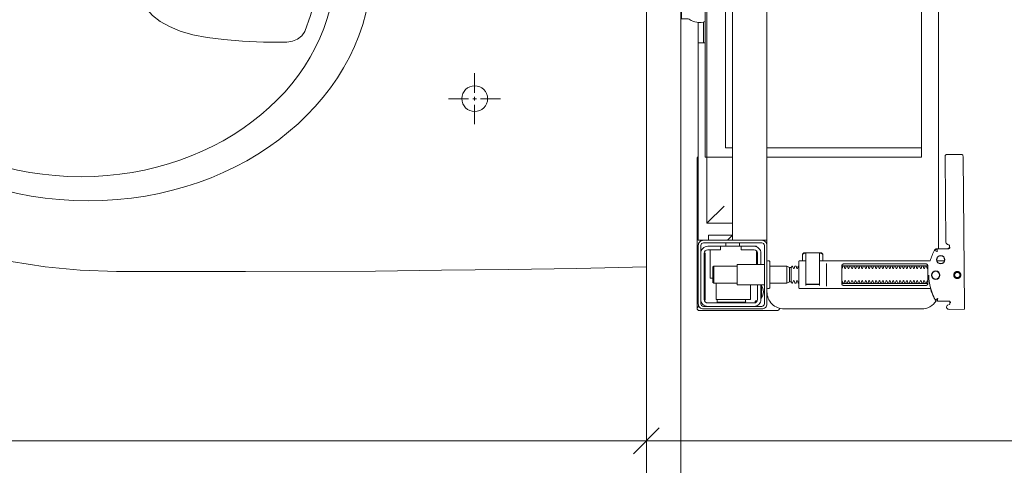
# Model space of a CAD drawing. Header units: millimetres. Extents: x -1893473 to 942156, y -568027 to 942944.
# Tile 166 of 256: x 155502 to 156075, y -498480 to -498221. Entities that reach past the tile are written whole.
import ezdxf
from ezdxf.enums import TextEntityAlignment as Align

# ---------------------------------------------------------------- set-up
doc = ezdxf.new("R2010")
doc.units = ezdxf.units.MM
doc.header["$LTSCALE"] = 0.2
doc.layers.get('0').update_dxf_attribs({"lineweight": 0})
for name, color, linetype, lineweight in [('!! 0_Opis_pom', 9, 'Continuous', 13), ('!! 1_OPIS POM NOWE', 140, 'Continuous', 5), ('!! 2 ZABUDOWA GK-MDF', 54, 'Continuous', 13), ('!! 2_wypos-sanitarne', 240, 'Continuous', 9), ('!! wymiary osi', 250, 'Continuous', 9), ('P-Opis nadproża', 150, 'Continuous', 9)]:
    doc.layers.add(name, color=color, linetype=linetype, lineweight=lineweight)
doc.layers.add('!!_@ wypos sanit nd', color=7, linetype='Continuous', lineweight=0, plot=False)
doc.layers.add('Powierzchnia', color=140, linetype='Continuous', lineweight=5, plot=False)
doc.styles.add('ARIAL', font='tahoma.ttf')
doc.styles.add('TXT', font='simplex.shx')
doc.dimstyles.new('DIM50', dxfattribs={"dimscale": 5, "dimtxt": 2.5, "dimasz": 1.5, "dimexe": 0, "dimexo": 0, "dimgap": 0.5, "dimtad": 1, "dimdec": 4, "dimrnd": 0.5, "dimdsep": 46, "dimtxsty": 'TXT', "dimblk1": 'TICK1', "dimblk2": 'TICK1', "dimsah": 1, "dimcen": 0, "dimse1": 1, "dimse2": 1, "dimclrd": 1, "dimclre": 7, "dimclrt": 9, "dimadec": 0, "dimazin": 0, "dimtfac": 1, "dimtdec": 4, "dimtmove": 2, "dimatfit": 3, "dimldrblk": 'TICK1', "dimfxl": 1, "dimtolj": 1, "dimarcsym": 0})

# ---------------------------------------------------------------- blocks, each defined once
blk = doc.blocks.new('A$C6ce7c513')
at = {"lineweight": 0}
for points in [[(0, 0), (0, -0.00246)], [(-0.17548, -0.00049), (-0.17646, -0.04094), (-0.1772, -0.08064), (-0.1777, -0.11986), (-0.17794, -0.15833), (-0.17819, -0.23404), (-0.17819, -0.30902), (-0.17745, -0.33023), (-0.17548, -0.3507), (-0.17252, -0.37043), (-0.16807, -0.38942), (-0.1624, -0.40767), (-0.15525, -0.42494), (-0.14687, -0.44121), (-0.137, -0.45675), (-0.12541, -0.47105), (-0.11234, -0.48437), (-0.10519, -0.49078), (-0.09779, -0.4967), (-0.08965, -0.50238), (-0.08126, -0.50755), (-0.07239, -0.51249), (-0.06326, -0.51693), (-0.05364, -0.52087), (-0.04353, -0.52408), (-0.03317, -0.52679), (-0.02257, -0.52877), (-0.01147, -0.53), (-0.00012, -0.53049), (0.01147, -0.53), (0.02257, -0.52877), (0.03317, -0.52679), (0.04353, -0.52408), (0.05364, -0.52087), (0.06326, -0.51693), (0.07239, -0.51249), (0.08126, -0.50755), (0.08965, -0.50238), (0.09779, -0.4967), (0.10519, -0.49078), (0.11234, -0.48437), (0.12541, -0.47105), (0.137, -0.45675), (0.14687, -0.44121), (0.15525, -0.42494), (0.1624, -0.40767), (0.16807, -0.38942), (0.17227, -0.37043), (0.17548, -0.3507), (0.17745, -0.33023), (0.17819, -0.30902), (0.17819, -0.23404), (0.17794, -0.15833), (0.17745, -0.11986), (0.17695, -0.08064), (0.17646, -0.04094), (0.17548, -0.00049)], [(-0.17548, -0.00049), (0.17547, -0.00049)], [(0, -0.00469), (0, -0.0185)], [(0, -0.02072), (0, -0.02318)], [(0, -0.0254), (0, -0.03921)], [(0, -0.04143), (0, -0.0439)], [(0, -0.04612), (0, -0.05993)], [(0, -0.0624), (0, -0.06461)], [(0, -0.06683), (0, -0.08064)], [(-0.07757, -0.08557), (-0.07757, -0.09717)], [(0, -0.08311), (0, -0.08533)], [(0.07756, -0.08557), (0.07756, -0.09717)], [(0, -0.08755), (0, -0.10136)], [(-0.08102, -0.10062), (-0.09261, -0.10062)], [(-0.07633, -0.10062), (-0.07855, -0.10062)], [(-0.07757, -0.09939), (-0.07757, -0.1016)], [(-0.06252, -0.10062), (-0.07411, -0.10062)], [(0.06252, -0.10062), (0.07411, -0.10062)], [(0.07633, -0.10062), (0.07855, -0.10062)], [(0.07756, -0.09939), (0.07756, -0.1016)], [(0.08101, -0.10062), (0.09236, -0.10062)], [(-0.07757, -0.10408), (-0.07757, -0.11567)], [(0, -0.10383), (0, -0.10605)], [(0, -0.10827), (0, -0.12208)], [(0.07756, -0.10408), (0.07756, -0.11567)], [(0, -0.12455), (0, -0.12677)], [(0, -0.12898), (0, -0.14304)], [(0, -0.14526), (0, -0.14748)], [(0, -0.14995), (0, -0.16376)], [(0, -0.16598), (0, -0.1682)], [(0, -0.17066), (0, -0.18447)], [(0, -0.18669), (0, -0.18892)], [(0, -0.19138), (0, -0.20519)], [(0, -0.20741), (0, -0.20988)], [(0, -0.2121), (0, -0.22591)], [(0, -0.22813), (0, -0.2306)], [(0, -0.23281), (0, -0.24663)], [(0, -0.24884), (0, -0.25131)], [(0, -0.25353), (0, -0.26734)], [(0, -0.26956), (0, -0.27203)], [(0, -0.27425), (0, -0.28806)], [(0, -0.29052), (0, -0.29274)], [(0, -0.29497), (0, -0.30878)], [(0, -0.31124), (0, -0.31346)], [(0, -0.31568), (0, -0.32949)], [(0, -0.33196), (0, -0.33418)], [(0, -0.3364), (0, -0.35046)], [(0, -0.35267), (0, -0.35489)], [(0, -0.35736), (0, -0.37117)], [(0, -0.37339), (0, -0.37561)], [(0, -0.37808), (0, -0.39189)], [(0, -0.39411), (0, -0.39633)], [(0, -0.39879), (0, -0.41261)], [(0, -0.41483), (0, -0.41704)], [(0, -0.41951), (0, -0.43332)], [(0, -0.43554), (0, -0.43801)], [(0, -0.44023), (0, -0.45404)], [(0, -0.45626), (0, -0.45872)], [(0, -0.46094), (0, -0.47475)], [(0, -0.47697), (0, -0.47944)], [(0, -0.48166), (0, -0.49547)], [(0, -0.49794), (0, -0.50016)], [(0, -0.50238), (0, -0.51619)], [(0, -0.51866), (0, -0.52088)], [(0, -0.52309), (0, -0.5369)], [(0, -0.53937), (0, -0.54159)], [(0, -0.54381), (0, -0.55811)]]:
    blk.add_lwpolyline(points, dxfattribs=at)
blk.add_lwpolyline([(-0.04452, -0.20988), (-0.04427, -0.20667), (-0.04279, -0.20371), (-0.04082, -0.20124), (-0.03835, -0.19952), (-0.02898, -0.19607), (-0.01936, -0.19335), (-0.00974, -0.19187), (-0.00013, -0.19138), (0.00974, -0.19187), (0.01936, -0.19335), (0.02898, -0.19607), (0.03835, -0.19952), (0.04082, -0.20124), (0.04279, -0.20371), (0.04402, -0.20667), (0.04451, -0.20988), (0.04451, -0.22344), (0.04402, -0.23577), (0.04304, -0.24663), (0.0418, -0.25624), (0.04032, -0.26463), (0.0381, -0.27203), (0.03539, -0.27819), (0.03243, -0.28362), (0.02898, -0.28806), (0.02528, -0.29151), (0.02133, -0.29447), (0.01714, -0.29694), (0.01294, -0.29866), (0.00875, -0.2999), (-0.00013, -0.30088), (-0.00876, -0.2999), (-0.01295, -0.29866), (-0.01739, -0.29694), (-0.02133, -0.29447), (-0.02528, -0.29151), (-0.02898, -0.28806), (-0.03243, -0.28362), (-0.03539, -0.27819), (-0.0381, -0.27203), (-0.04033, -0.26463), (-0.04205, -0.25624), (-0.04329, -0.24663), (-0.04402, -0.23577), (-0.04452, -0.22344)], close=True, dxfattribs=at)
for centre in [(-0.07744, -0.1005), (0.07744, -0.1005)]:
    blk.add_circle(centre, 0.00752, dxfattribs=at)
for centre, major_axis, ratio in [((0, -0.32554), (0, -0.16499), 0.830338), ((0, -0.32974), (0, -0.14798), 0.83084)]:
    blk.add_ellipse(centre, major_axis=major_axis, ratio=ratio, start_param=0, end_param=6.283185, dxfattribs=at)
blk = doc.blocks.new('A$Cff2eaf8b')
for points in [[(0.16424, 0.07378), (0.16327, 0.07377), (0.16304, 0.07374), (0.16282, 0.07366), (0.16262, 0.07353), (0.16265, 0.07357), (0.16258, 0.07337), (0.16257, 0.07317, -0.157432), (0.16238, 0.07258), (0.1621, 0.07218, -0.241147), (0.16129, 0.07175), (0.1115, 0.07128), (0.11133, 0.07127), (0.11119, 0.07127), (0.11107, 0.07127), (0.11094, 0.07128), (0.11078, 0.0713), (0.11062, 0.07135), (0.11047, 0.07143), (0.11033, 0.07153), (0.11022, 0.07165), (0.11012, 0.07179), (0.11005, 0.07194), (0.11001, 0.0721), (0.10999, 0.07227), (0.10995, 0.08127), (0.11022, 0.08166)], [(0.19647, 0.0744), (0.19626, 0.07438), (0.19604, 0.0743), (0.19585, 0.07417), (0.19566, 0.07396, 0.132231), (0.19551, 0.07346), (0.19546, 0.06691)], [(0.19768, 0.0731, 0.415336), (0.19869, 0.07211)], [(0.19885, 0.07212), (0.19898, 0.07212), (0.19912, 0.07213), (0.19927, 0.07216), (0.1994, 0.07222), (0.19953, 0.07229), (0.19965, 0.07238), (0.19975, 0.07248), (0.20007, 0.07294, 0.158481), (0.20025, 0.07353)], [(0.18031, 0.06175, 0.125713), (0.19466, 0.06556, 0.121439), (0.19519, 0.06605, -0.262119), (0.2, 0.0575), (0.2, -0.0225, -0.414214), (0.19, -0.0325), (0.18751, -0.0325, 0.405519), (0.188, -0.032), (0.188, -0.0313, 0.414214), (0.1875, -0.0308), (0.1725, -0.0308, 0.414214), (0.172, -0.0313), (0.172, -0.032, 0.405519), (0.17249, -0.0325, 0.001664), (0.15993, -0.0325)], [(0.172, -0.00986), (0.172, -0.01366, 0.414214), (0.1722, -0.01386), (0.18462, -0.01386), (0.1878, -0.01386, 0.414214), (0.188, -0.01366), (0.188, 0.06267), (0.18885, 0.06292), (0.18969, 0.06319), (0.19052, 0.0635), (0.19134, 0.06382), (0.19215, 0.06417), (0.19295, 0.06454), (0.19374, 0.06494), (0.19456, 0.06538), (0.19464, 0.06544), (0.19473, 0.0655), (0.19481, 0.06557), (0.19488, 0.06564), (0.19495, 0.06572), (0.19502, 0.06581)], [(0.17647, 0.01114, 0.182836), (0.17636, 0.01123), (0.17515, 0.01163, 0.050055), (0.175, 0.0119), (0.175, 0.01218, 0.050055), (0.17515, 0.01244), (0.17636, 0.01285, 0.719897), (0.17636, 0.01323), (0.17515, 0.01363, 0.050055), (0.175, 0.0139), (0.175, 0.01418, 0.050055), (0.17515, 0.01444), (0.17636, 0.01485, 0.719897), (0.17636, 0.01523), (0.17515, 0.01563, 0.050055), (0.175, 0.0159), (0.175, 0.01618, 0.050055), (0.17515, 0.01644), (0.17636, 0.01685, 0.719897), (0.17636, 0.01723), (0.17515, 0.01763, 0.050055), (0.175, 0.0179), (0.175, 0.01818, 0.050055), (0.17515, 0.01844), (0.17636, 0.01885, 0.719897), (0.17636, 0.01923), (0.17515, 0.01963, 0.050055), (0.175, 0.0199), (0.175, 0.02018, 0.050055), (0.17515, 0.02044), (0.17636, 0.02085, 0.719897), (0.17636, 0.02123), (0.17515, 0.02163, 0.050055), (0.175, 0.0219), (0.175, 0.02218, 0.050055), (0.17515, 0.02244), (0.17636, 0.02285, 0.719897), (0.17636, 0.02323), (0.17515, 0.02363, 0.050055), (0.175, 0.0239), (0.175, 0.02418, 0.050055), (0.17515, 0.02444), (0.17636, 0.02485, 0.719897), (0.17636, 0.02523), (0.17515, 0.02563, 0.050055), (0.175, 0.0259), (0.175, 0.02618, 0.050055), (0.17515, 0.02644), (0.17636, 0.02685, 0.719897), (0.17636, 0.02723), (0.17515, 0.02763, 0.050055), (0.175, 0.0279), (0.175, 0.02818, 0.050055), (0.17515, 0.02844), (0.17636, 0.02885, 0.719897), (0.17636, 0.02923), (0.17515, 0.02963, 0.050055), (0.175, 0.0299), (0.175, 0.03018, 0.050055), (0.17515, 0.03044), (0.17636, 0.03085, 0.719897), (0.17636, 0.03123), (0.17515, 0.03163, 0.050055), (0.175, 0.0319), (0.175, 0.03218, 0.050055), (0.17515, 0.03244), (0.17636, 0.03285, 0.719897), (0.17636, 0.03323), (0.17515, 0.03363, 0.050055), (0.175, 0.0339), (0.175, 0.03418, 0.050055), (0.17515, 0.03444), (0.17636, 0.03485, 0.719897), (0.17636, 0.03523), (0.17515, 0.03563, 0.050055), (0.175, 0.0359), (0.175, 0.03618, 0.050055), (0.17515, 0.03644), (0.17636, 0.03685, 0.719897), (0.17636, 0.03723), (0.17515, 0.03763, 0.050055), (0.175, 0.0379), (0.175, 0.03818, 0.050055), (0.17515, 0.03844), (0.17636, 0.03885, 0.719897), (0.17636, 0.03923), (0.17515, 0.03963, 0.050055), (0.175, 0.0399), (0.175, 0.04018, 0.050055), (0.17515, 0.04044), (0.17636, 0.04085, 0.719897), (0.17636, 0.04123), (0.17515, 0.04163, 0.050055), (0.175, 0.0419), (0.175, 0.04218, 0.050055), (0.17515, 0.04244), (0.17636, 0.04285, 0.719897), (0.17636, 0.04323), (0.17515, 0.04363, 0.050055), (0.175, 0.0439), (0.175, 0.04418, 0.050055), (0.17515, 0.04444), (0.17636, 0.04485, 0.719897), (0.17636, 0.04523), (0.17515, 0.04563, 0.050055), (0.175, 0.0459), (0.175, 0.04618, 0.050055), (0.17515, 0.04644), (0.17636, 0.04685, 0.719897), (0.17636, 0.04723), (0.17515, 0.04763, 0.050055), (0.175, 0.0479), (0.175, 0.04818, 0.050055), (0.17515, 0.04844), (0.17636, 0.04885, 0.719897), (0.17636, 0.04923), (0.17515, 0.04963, 0.050055), (0.175, 0.0499), (0.175, 0.05018, 0.050055), (0.17515, 0.05044), (0.17636, 0.05085, 0.719897), (0.17636, 0.05123), (0.17515, 0.05163, 0.050055), (0.175, 0.0519), (0.175, 0.05218, 0.050055), (0.17515, 0.05244), (0.17636, 0.05285, 0.719897), (0.17636, 0.05323), (0.17515, 0.05363, 0.050055), (0.175, 0.0539), (0.175, 0.05418, 0.050055), (0.17515, 0.05444), (0.17636, 0.05485, 0.719897), (0.17636, 0.05523), (0.17515, 0.05563, 0.050055), (0.175, 0.0559), (0.175, 0.05618, 0.050055), (0.17515, 0.05644), (0.17636, 0.05685, 0.719897), (0.17636, 0.05723), (0.17515, 0.05763, 0.050055), (0.175, 0.0579), (0.175, 0.05818, 0.050055), (0.17515, 0.05844), (0.17636, 0.05885, 0.719897), (0.17636, 0.05923), (0.17515, 0.05963, 0.050055), (0.175, 0.0599), (0.175, 0.06018, 0.050055), (0.17515, 0.06044), (0.17636, 0.06085, 0.474594), (0.17647, 0.06114)], [(0.18353, 0.06114, 0.474594), (0.18364, 0.06085), (0.18485, 0.06044, 0.050055), (0.185, 0.06018), (0.185, 0.0599, 0.050055), (0.18485, 0.05963), (0.18364, 0.05923, 0.719897), (0.18364, 0.05885), (0.18485, 0.05844, 0.050055), (0.185, 0.05818), (0.185, 0.0579, 0.050055), (0.18485, 0.05763), (0.18364, 0.05723, 0.719897), (0.18364, 0.05685), (0.18485, 0.05644, 0.050055), (0.185, 0.05618), (0.185, 0.0559, 0.050055), (0.18485, 0.05563), (0.18364, 0.05523, 0.719897), (0.18364, 0.05485), (0.18485, 0.05444, 0.050055), (0.185, 0.05418), (0.185, 0.0539, 0.050055), (0.18485, 0.05363), (0.18364, 0.05323, 0.719897), (0.18364, 0.05285), (0.18485, 0.05244, 0.050055), (0.185, 0.05218), (0.185, 0.0519, 0.050055), (0.18485, 0.05163), (0.18364, 0.05123, 0.719897), (0.18364, 0.05085), (0.18485, 0.05044, 0.050055), (0.185, 0.05018), (0.185, 0.0499, 0.050055), (0.18485, 0.04963), (0.18364, 0.04923, 0.719897), (0.18364, 0.04885), (0.18485, 0.04844, 0.050055), (0.185, 0.04818), (0.185, 0.0479, 0.050055), (0.18485, 0.04763), (0.18364, 0.04723, 0.719897), (0.18364, 0.04685), (0.18485, 0.04644, 0.050055), (0.185, 0.04618), (0.185, 0.0459, 0.050055), (0.18485, 0.04563), (0.18364, 0.04523, 0.719897), (0.18364, 0.04485), (0.18485, 0.04444, 0.050055), (0.185, 0.04418), (0.185, 0.0439, 0.050055), (0.18485, 0.04363), (0.18364, 0.04323, 0.719897), (0.18364, 0.04285), (0.18485, 0.04244, 0.050055), (0.185, 0.04218), (0.185, 0.0419, 0.050055), (0.18485, 0.04163), (0.18364, 0.04123, 0.719897), (0.18364, 0.04085), (0.18485, 0.04044, 0.050055), (0.185, 0.04018), (0.185, 0.0399, 0.050055), (0.18485, 0.03963), (0.18364, 0.03923, 0.719897), (0.18364, 0.03885), (0.18485, 0.03844, 0.050055), (0.185, 0.03818), (0.185, 0.0379, 0.050055), (0.18485, 0.03763), (0.18364, 0.03723, 0.719897), (0.18364, 0.03685), (0.18485, 0.03644, 0.050055), (0.185, 0.03618), (0.185, 0.0359, 0.050055), (0.18485, 0.03563), (0.18364, 0.03523, 0.719897), (0.18364, 0.03485), (0.18485, 0.03444, 0.050055), (0.185, 0.03418), (0.185, 0.0339, 0.050055), (0.18485, 0.03363), (0.18364, 0.03323, 0.719897), (0.18364, 0.03285), (0.18485, 0.03244, 0.050055), (0.185, 0.03218), (0.185, 0.0319, 0.050055), (0.18485, 0.03163), (0.18364, 0.03123, 0.719897), (0.18364, 0.03085), (0.18485, 0.03044, 0.050055), (0.185, 0.03018), (0.185, 0.0299, 0.050055), (0.18485, 0.02963), (0.18364, 0.02923, 0.719897), (0.18364, 0.02885), (0.18485, 0.02844, 0.050055), (0.185, 0.02818), (0.185, 0.0279, 0.050055), (0.18485, 0.02763), (0.18364, 0.02723, 0.719897), (0.18364, 0.02685), (0.18485, 0.02644, 0.050055), (0.185, 0.02618), (0.185, 0.0259, 0.050055), (0.18485, 0.02563), (0.18364, 0.02523, 0.719897), (0.18364, 0.02485), (0.18485, 0.02444, 0.050055), (0.185, 0.02418), (0.185, 0.0239, 0.050055), (0.18485, 0.02363), (0.18364, 0.02323, 0.719897), (0.18364, 0.02285), (0.18485, 0.02244, 0.050055), (0.185, 0.02218), (0.185, 0.0219, 0.050055), (0.18485, 0.02163), (0.18364, 0.02123, 0.719897), (0.18364, 0.02085), (0.18485, 0.02044, 0.050055), (0.185, 0.02018), (0.185, 0.0199, 0.050055), (0.18485, 0.01963), (0.18364, 0.01923, 0.719897), (0.18364, 0.01885), (0.18485, 0.01844, 0.050055), (0.185, 0.01818), (0.185, 0.0179, 0.050055), (0.18485, 0.01763), (0.18364, 0.01723, 0.719897), (0.18364, 0.01685), (0.18485, 0.01644, 0.050055), (0.185, 0.01618), (0.185, 0.0159, 0.050055), (0.18485, 0.01563), (0.18364, 0.01523, 0.719897), (0.18364, 0.01485), (0.18485, 0.01444, 0.050055), (0.185, 0.01418), (0.185, 0.0139, 0.050055), (0.18485, 0.01363), (0.18364, 0.01323, 0.719897), (0.18364, 0.01285), (0.18485, 0.01244, 0.050055), (0.185, 0.01218), (0.185, 0.0119, 0.050055), (0.18485, 0.01163), (0.18364, 0.01123, 0.182836), (0.18353, 0.01114)], [(0.18575, -0.00966), (0.18575, -0.00207), (0.18572, -0.00196), (0.18564, -0.00189), (0.18554, -0.00186), (0.18565, -0.00188), (0.18573, -0.00194), (0.18577, -0.00204), (0.18577, -0.00966), (0.18574, -0.00977), (0.18566, -0.00984), (0.18547, -0.00986), (0.18558, -0.00981), (0.18563, -0.00966), (0.18563, -0.00206), (0.18557, -0.00191), (0.18547, -0.00186), (0.16743, -0.00186, 0.414214), (0.16723, -0.00206), (0.16723, -0.00966, 0.414214), (0.16743, -0.00986), (0.18547, -0.00986)], [(0.18555, -0.00986, 0.414213), (0.18575, -0.00966), (0.18575, -0.00207), (0.18575, -0.00966), (0.18572, -0.00977), (0.18564, -0.00984), (0.18554, -0.00986)], [(0.175, -0.01382), (0.175, -0.01406, -0.050055), (0.17515, -0.01432), (0.17636, -0.01473, -0.719897), (0.17636, -0.01511), (0.17515, -0.01552, -0.050055), (0.175, -0.01578), (0.175, -0.01606, -0.050055), (0.17515, -0.01632), (0.17636, -0.01673, -0.719897), (0.17636, -0.01711), (0.17515, -0.01752, -0.050055), (0.175, -0.01778), (0.1759, -0.0183), (0.1759, -0.01936), (0.175, -0.02092), (0.175, -0.0308)], [(0.185, -0.01382), (0.185, -0.01406, 0.050055), (0.18485, -0.01432), (0.18364, -0.01473, 0.719897), (0.18364, -0.01511), (0.18485, -0.01552, 0.050055), (0.185, -0.01578), (0.185, -0.01606, 0.050055), (0.18485, -0.01632), (0.18364, -0.01673, 0.719897), (0.18364, -0.01711), (0.18485, -0.01752, 0.050055), (0.185, -0.01778), (0.1841, -0.0183), (0.1841, -0.01936), (0.185, -0.02092), (0.185, -0.0308)], [(0.2001, -0.02534, 0.126559), (0.19961, -0.02525)], [(0.20099, -0.02671, 0.198909), (0.20055, -0.02564, 0.091301), (0.2001, -0.02534)], [(0.174, -0.034), (0.174, -0.0493, 0.414214), (0.1745, -0.0498), (0.1855, -0.0498, 0.414214), (0.186, -0.0493), (0.186, -0.034)], [(0.16379, -0.0385), (0.1635, -0.0385), (0.1635, -0.04, -0.414214), (0.1675, -0.036), (0.174, -0.036)], [(0.174, -0.038), (0.1675, -0.038, 0.414214), (0.1655, -0.04), (0.1655, -0.0475), (0.1635, -0.0475), (0.1635, -0.067, 0.414214), (0.1675, -0.071)], [(0.1635, -0.0595), (0.1655, -0.0595), (0.1655, -0.067, 0.414214), (0.1675, -0.069), (0.1945, -0.069, 0.414214), (0.1965, -0.067), (0.1965, -0.04, 0.414214), (0.1945, -0.038), (0.186, -0.038)], [(0.19375, -0.03562, 0.119096), (0.19, -0.03454, 0.119096), (0.18625, -0.03562)], [(0.19375, -0.036), (0.19375, -0.03562), (0.18625, -0.03562), (0.18625, -0.036), (0.1945, -0.036, -0.414214), (0.1985, -0.04)], [(0.1945, -0.04497), (0.19515, -0.04496), (0.19542, -0.04496), (0.1956, -0.04496), (0.19566, -0.04496, 0.116465), (0.19589, -0.0449), (0.196, -0.04485), (0.196, -0.06155), (0.19589, -0.0615, 0.116465), (0.19566, -0.06144), (0.19542, -0.06144), (0.19515, -0.06144), (0.1945, -0.06143)], [(-0.04, -0.0685), (-0.03255, -0.0685, 0.236962), (-0.03118, -0.07775, -0.154353), (-0.031, -0.07832), (-0.031, -0.08218), (0.031, -0.08218), (0.031, -0.07832, -0.154353), (0.03118, -0.07775, 0.236962), (0.03255, -0.0685), (0.04, -0.0685)], [(0.1945, -0.071, 0.414214), (0.1985, -0.067)], [(0.11124, -0.0725), (0.11142, -0.07274), (0.11165, -0.07293), (0.11192, -0.07308), (0.1122, -0.07317), (0.1125, -0.0732), (0.1623, -0.0732, 0.326231), (0.16325, -0.0725)], [(0.1987, -0.07216, 0.000114), (0.1987, -0.07216, 0.517015), (0.20003, -0.07309), (0.19993, -0.07313), (0.19983, -0.07315), (0.19971, -0.07318), (0.19958, -0.07319), (0.19948, -0.07319), (0.19903, -0.07319), (0.19841, -0.07319), (0.19771, -0.07319), (0.16427, -0.07319), (0.16392, -0.07319), (0.16356, -0.07319), (0.16323, -0.07319), (0.16293, -0.07319), (0.16269, -0.07319), (0.16249, -0.07319), (0.16236, -0.07319)], [(0.2001, -0.07306, 0.091301), (0.20055, -0.07276, 0.198909), (0.20099, -0.0717)]]:
    blk.add_lwpolyline(points, format="xyb")
for points in [[(0.19864, 0.08252), (0.11173, 0.08169)], [(0.20013, 0.08252), (0.20025, 0.07353)], [(0.16386, 0.07389), (0.16409, 0.07384), (0.16425, 0.07378), (0.1644, 0.07368), (0.16452, 0.07356), (0.16463, 0.07342), (0.16471, 0.07326), (0.16476, 0.07309), (0.16478, 0.07292), (0.16496, 0.06636), (0.16497, 0.06624), (0.16498, 0.06614), (0.165, 0.06604), (0.16503, 0.06594), (0.16507, 0.06584), (0.16511, 0.06575), (0.16516, 0.06566), (0.16521, 0.06557), (0.16527, 0.06549), (0.16534, 0.0654), (0.16542, 0.06533), (0.1655, 0.06526), (0.16558, 0.06519), (0.16567, 0.06513), (0.16576, 0.06508), (0.16651, 0.0647), (0.16726, 0.06433), (0.16803, 0.06399), (0.16881, 0.06367), (0.1696, 0.06337), (0.17039, 0.06309), (0.17119, 0.06284), (0.172, 0.0626), (0.172, -0.00186)], [(0.1651, 0.06653), (0.16492, 0.07312), (0.1649, 0.07329), (0.16485, 0.07345), (0.16478, 0.07361), (0.16467, 0.07374), (0.16455, 0.07386), (0.16441, 0.07396), (0.16425, 0.07403), (0.16409, 0.07408), (0.16391, 0.07409)], [(0.172, 0.07087), (0.172, 0.06656)], [(0.19757, 0.07355), (0.19749, 0.07368), (0.19738, 0.0738), (0.19726, 0.0739), (0.19713, 0.07399), (0.19698, 0.07405), (0.19683, 0.07408), (0.19667, 0.07409), (0.19577, 0.07408)], [(0.16493, 0.0675), (-0.16477, 0.0675)], [(-0.11847, -0.0325), (-0.11847, 0.0575), (0.11153, 0.0575), (0.11153, -0.0325)], [(0.10602, 0.0575), (0.10602, -0.0325)], [(0.17483, 0.06014), (0.17483, 0.01214)], [(0.18523, 0.01214), (0.18523, 0.06014)], [(0.16811, -0.00015), (0.16776, -0.00056), (0.16776, -0.00022), (0.16779, -0.00011), (0.16786, -0.00004), (0.16797, 0), (0.1681, 0.00001), (0.16822, 0.00001), (0.16841, 0.00003), (0.16887, 0.00014), (0.172, 0.00014)], [(0.16848, 0.00006), (0.16856, 0.00012), (0.16876, 0.00014)], [(0.18662, 0.00214), (0.17345, 0.00214)], [(0.16732, -0.0019), (0.16732, -0.00074), (0.16736, -0.00062), (0.16746, -0.00054), (0.16767, -0.00049)], [(0.16751, -0.00165), (0.16754, -0.00139), (0.16766, -0.00086)], [(0.17371, -0.00186), (0.18481, -0.00186), (0.18637, -0.00186)], [(0.16767, -0.01124), (0.16755, -0.01122), (0.16746, -0.01119), (0.16737, -0.01112), (0.16732, -0.01098), (0.16732, -0.00983)], [(0.16766, -0.01087), (0.16754, -0.01033), (0.16751, -0.01008)], [(0.172, -0.01186), (0.16887, -0.01186), (0.16841, -0.01176), (0.16831, -0.01174), (0.16819, -0.01174), (0.16806, -0.01173), (0.16794, -0.01172), (0.16783, -0.01166), (0.16776, -0.01151), (0.16776, -0.01117), (0.16811, -0.01157)], [(0.18558, -0.00986), (0.18637, -0.00986)], [(0.16876, -0.01186), (0.16866, -0.01186), (0.16848, -0.01178)], [(0.185, -0.02092), (0.175, -0.02092)], [(0.1759, -0.0183), (0.1841, -0.0183)], [(0.1841, -0.01936), (0.1759, -0.01936)], [(0.19962, -0.02522), (0.19976, -0.02523), (0.19987, -0.02526), (0.20001, -0.0253)], [(0.20099, -0.02671), (0.20099, -0.0717)], [(-0.16, -0.0355), (-0.16, -0.0325), (0.16, -0.0325), (0.16, -0.0355)], [(0.16, -0.0485), (0.16, -0.0365)], [(0.1635, -0.0475), (0.1635, -0.04)], [(0.174, -0.0385), (0.16618, -0.0385)], [(0.167, -0.03806), (0.16693, -0.03815), (0.16687, -0.03825), (0.16681, -0.03837), (0.16675, -0.0385)], [(0.19499, -0.03806), (0.19506, -0.03814), (0.19512, -0.03823), (0.19517, -0.03833), (0.19521, -0.03842), (0.19525, -0.03853), (0.19528, -0.03863), (0.19531, -0.03874), (0.19533, -0.03885), (0.19535, -0.03896), (0.19537, -0.03907), (0.19538, -0.03917), (0.19539, -0.03927), (0.19537, -0.03937), (0.19547, -0.0394), (0.19557, -0.0394), (0.19567, -0.0394), (0.19578, -0.0394), (0.19589, -0.0394), (0.19612, -0.0394), (0.19616, -0.0393), (0.19615, -0.03919), (0.19613, -0.03907), (0.19609, -0.03894), (0.19605, -0.03882), (0.19594, -0.03861)], [(0.186, -0.042), (0.1945, -0.042), (0.1945, -0.062), (0.185, -0.062)], [(0.19591, -0.04489), (0.19602, -0.04489), (0.19615, -0.04489), (0.19632, -0.04489), (0.1965, -0.04489)], [(0.1615, -0.0485), (0.1635, -0.0485)], [(0.175, -0.0498), (0.175, -0.06346), (0.1755, -0.06396), (0.1845, -0.06396), (0.185, -0.06346), (0.185, -0.0498)], [(0.16, -0.0555), (0.157, -0.0525), (0.16, -0.0525), (-0.16, -0.0525), (-0.157, -0.0525), (-0.16, -0.0555)], [(0.10602, -0.0525), (0.10602, -0.05658), (-0.11847, -0.05658)], [(0.11153, -0.0525), (0.11153, -0.0675), (0.15, -0.0675)], [(0.14, -0.0575), (0.15, -0.0675), (0.15, -0.0525)], [(0.16, -0.0665), (0.157, -0.0665), (0.157, -0.0525)], [(0.1615, -0.0565), (0.1635, -0.0565)], [(0.1965, -0.06151), (0.19632, -0.06151), (0.19615, -0.06151), (0.19602, -0.06151), (0.19591, -0.06151)], [(0.045, -0.0685), (0.045, -0.0725)], [(0.1655, -0.0655), (0.182, -0.0655), (0.182, -0.06396)], [(0.16721, -0.0685), (0.19466, -0.0685), (0.19478, -0.0685)], [(0.17, -0.069), (0.17, -0.0685)], [(0.174, -0.069), (0.174, -0.0685)], [(0.185, -0.06346), (0.175, -0.06346)], [(0.03283, -0.0695), (0.045, -0.0695)], [(0.16, -0.0695), (0.16, -0.0725), (0.03305, -0.0725)]]:
    blk.add_lwpolyline(points)
for points in [[(0.18024, 0.0763), (0.18044, 0.07631), (0.18064, 0.07634), (0.18083, 0.07639), (0.18102, 0.07646), (0.1812, 0.07655), (0.18138, 0.07665), (0.18154, 0.07677), (0.18168, 0.07691), (0.18182, 0.07706), (0.18193, 0.07722), (0.18204, 0.0774), (0.18212, 0.07758), (0.18219, 0.07777), (0.18223, 0.07796), (0.18226, 0.07816), (0.18227, 0.07836), (0.18226, 0.07857), (0.18223, 0.07876), (0.18217, 0.07896), (0.18211, 0.07915), (0.18202, 0.07933), (0.18191, 0.0795), (0.18179, 0.07966), (0.18165, 0.07981), (0.1815, 0.07994), (0.18134, 0.08006), (0.18117, 0.08016), (0.18099, 0.08024), (0.1808, 0.08031), (0.1806, 0.08036), (0.1804, 0.08038), (0.1802, 0.08039), (0.18, 0.08038), (0.1798, 0.08035), (0.17961, 0.0803), (0.17942, 0.08023), (0.17924, 0.08014), (0.17907, 0.08004), (0.17891, 0.07992), (0.17876, 0.07978), (0.17863, 0.07963), (0.17851, 0.07947), (0.17841, 0.07929), (0.17832, 0.07911), (0.17826, 0.07892), (0.17821, 0.07872), (0.17818, 0.07853), (0.17817, 0.07832), (0.17819, 0.07812), (0.17822, 0.07793), (0.17827, 0.07773), (0.17834, 0.07754), (0.17842, 0.07736), (0.17853, 0.07719), (0.17865, 0.07703), (0.17879, 0.07688), (0.17894, 0.07675), (0.1791, 0.07663), (0.17927, 0.07653), (0.17946, 0.07645), (0.17965, 0.07638), (0.17984, 0.07633), (0.18004, 0.07631)], [(0.18023, 0.07679), (0.18038, 0.0768), (0.18053, 0.07682), (0.18068, 0.07686), (0.18082, 0.07691), (0.18096, 0.07698), (0.18109, 0.07706), (0.18121, 0.07715), (0.18132, 0.07725), (0.18143, 0.07737), (0.18151, 0.07749), (0.18159, 0.07762), (0.18166, 0.07776), (0.18171, 0.0779), (0.18174, 0.07805), (0.18176, 0.0782), (0.18177, 0.07835), (0.18176, 0.0785), (0.18174, 0.07866), (0.1817, 0.0788), (0.18164, 0.07895), (0.18158, 0.07908), (0.1815, 0.07921), (0.18141, 0.07933), (0.1813, 0.07944), (0.18119, 0.07955), (0.18107, 0.07964), (0.18093, 0.07971), (0.1808, 0.07978), (0.18065, 0.07983), (0.18051, 0.07986), (0.18036, 0.07988), (0.1802, 0.07989), (0.18005, 0.07988), (0.1799, 0.07986), (0.17975, 0.07982), (0.17961, 0.07976), (0.17947, 0.0797), (0.17935, 0.07962), (0.17922, 0.07953), (0.17911, 0.07942), (0.17901, 0.07931), (0.17892, 0.07919), (0.17884, 0.07906), (0.17878, 0.07892), (0.17873, 0.07877), (0.1787, 0.07863), (0.17867, 0.07848), (0.17867, 0.07832), (0.17868, 0.07817), (0.1787, 0.07802), (0.17874, 0.07787), (0.17879, 0.07773), (0.17886, 0.07759), (0.17894, 0.07746), (0.17903, 0.07734), (0.17913, 0.07723), (0.17925, 0.07713), (0.17937, 0.07704), (0.1795, 0.07696), (0.17964, 0.0769), (0.17978, 0.07685), (0.17993, 0.07682), (0.18008, 0.07679)], [(0.16587, 0.06536), (0.16582, 0.06538), (0.16577, 0.06542), (0.16573, 0.06545), (0.16568, 0.06549), (0.16563, 0.06553), (0.16558, 0.06558), (0.16553, 0.06563), (0.16548, 0.06568), (0.16544, 0.06573), (0.1654, 0.06579), (0.16536, 0.06585), (0.16532, 0.06591), (0.16529, 0.06597), (0.16526, 0.06603), (0.16523, 0.0661), (0.16521, 0.06616), (0.16519, 0.06623), (0.16517, 0.06629), (0.16515, 0.06636), (0.16514, 0.06642), (0.16514, 0.06648), (0.16513, 0.06654), (0.16513, 0.06659), (0.16518, 0.06661), (0.16643, 0.06666), (0.16648, 0.06666), (0.16654, 0.06666), (0.16659, 0.06668), (0.16664, 0.06665), (0.16661, 0.06661), (0.16658, 0.06656), (0.16655, 0.06651), (0.16652, 0.06645), (0.16594, 0.06536)], [(0.18533, 0.06114), (0.18541, 0.06113), (0.1855, 0.06112), (0.18559, 0.06111), (0.18567, 0.06108), (0.18575, 0.06105), (0.18583, 0.06101), (0.18591, 0.06096), (0.18597, 0.0609), (0.18604, 0.06084), (0.18609, 0.06076), (0.18615, 0.06068), (0.18619, 0.06058), (0.18623, 0.06048), (0.18625, 0.06037), (0.18627, 0.06025), (0.18628, 0.06014), (0.18628, 0.01214), (0.18627, 0.01202), (0.18625, 0.01191), (0.18623, 0.0118), (0.18619, 0.01169), (0.18615, 0.0116), (0.18609, 0.01151), (0.18604, 0.01144), (0.18597, 0.01137), (0.18591, 0.01131), (0.18583, 0.01126), (0.18575, 0.01122), (0.18567, 0.01119), (0.18559, 0.01117), (0.1855, 0.01115), (0.18541, 0.01114), (0.18533, 0.01114), (0.17475, 0.01114), (0.17466, 0.01114), (0.17457, 0.01115), (0.17449, 0.01117), (0.1744, 0.01119), (0.17432, 0.01122), (0.17424, 0.01126), (0.17416, 0.01131), (0.17409, 0.01137), (0.17403, 0.01144), (0.17397, 0.01151), (0.17392, 0.0116), (0.17387, 0.01169), (0.17384, 0.0118), (0.17381, 0.01191), (0.17379, 0.01202), (0.17379, 0.01214), (0.17379, 0.06014), (0.17379, 0.06025), (0.17381, 0.06037), (0.17384, 0.06048), (0.17387, 0.06058), (0.17392, 0.06068), (0.17397, 0.06076), (0.17403, 0.06084), (0.17409, 0.0609), (0.17416, 0.06096), (0.17424, 0.06101), (0.17432, 0.06105), (0.1744, 0.06108), (0.17449, 0.06111), (0.17457, 0.06112), (0.17466, 0.06113), (0.17475, 0.06114)], [(-0.11847, -0.0685), (0.11153, -0.0685), (0.11153, -0.0675), (-0.11847, -0.0675)]]:
    blk.add_lwpolyline(points, close=True)
for points in [[(0.19546, 0.0669), (0.19546, 0.0669), (0.19546, 0.0669), (0.19546, 0.06691), (0.19546, 0.06691), (0.19546, 0.06691), (0.19546, 0.06691), (0.19546, 0.06691), (0.19546, 0.06691), (0.19546, 0.06691), (0.19546, 0.06691), (0.19546, 0.06691), (0.19546, 0.06691), (0.19546, 0.06691), (0.19546, 0.06691), (0.19546, 0.06691), (0.19546, 0.06691), (0.19546, 0.06691), (0.19546, 0.06691), (0.19546, 0.06691), (0.19546, 0.0669), (0.19546, 0.0669), (0.19546, 0.0669), (0.19546, 0.0669), (0.19546, 0.0669), (0.19546, 0.0669), (0.19546, 0.0669), (0.19546, 0.0669), (0.19546, 0.0669), (0.19546, 0.0669), (0.19546, 0.0669), (0.19546, 0.0669), (0.19546, 0.0669), (0.19546, 0.0669), (0.19546, 0.0669), (0.19546, 0.0669), (0.19545, 0.0669), (0.19545, 0.06691), (0.19545, 0.06691), (0.19545, 0.06691), (0.19545, 0.06691), (0.19545, 0.06691), (0.19545, 0.06691), (0.19545, 0.06691), (0.19545, 0.06691), (0.19544, 0.06691), (0.19544, 0.06691), (0.19544, 0.0669), (0.19544, 0.0669), (0.19544, 0.0669), (0.19543, 0.0669), (0.19543, 0.0669), (0.19543, 0.0669), (0.19543, 0.0669), (0.19543, 0.0669), (0.19543, 0.0669), (0.19543, 0.0669), (0.19542, 0.0669), (0.19542, 0.0669), (0.19542, 0.0669), (0.19542, 0.0669), (0.19542, 0.0669), (0.19541, 0.0669), (0.19541, 0.0669), (0.19541, 0.0669), (0.19541, 0.0669), (0.19541, 0.0669), (0.1954, 0.0669), (0.1954, 0.0669), (0.1954, 0.0669), (0.19539, 0.0669), (0.19539, 0.0669), (0.19539, 0.0669), (0.19537, 0.06691), (0.19537, 0.06691), (0.19537, 0.06691), (0.19536, 0.06691), (0.19536, 0.06691), (0.19535, 0.06691), (0.19535, 0.06691), (0.19534, 0.06691), (0.19534, 0.06691), (0.19533, 0.06691), (0.19533, 0.06691), (0.19532, 0.06691), (0.19532, 0.06691), (0.19531, 0.06691), (0.19531, 0.06691), (0.1953, 0.06691), (0.19529, 0.06691), (0.19529, 0.06691), (0.19528, 0.06691), (0.19527, 0.06691), (0.19527, 0.06691), (0.19526, 0.06691), (0.19525, 0.06691), (0.19524, 0.06691), (0.19523, 0.06691), (0.19523, 0.06691), (0.19522, 0.06691), (0.19521, 0.06691), (0.1952, 0.06691), (0.19519, 0.06691), (0.19518, 0.06691), (0.19517, 0.06691), (0.19516, 0.06691), (0.19515, 0.06691), (0.19514, 0.06691), (0.19513, 0.06691), (0.19512, 0.06691), (0.19511, 0.06691), (0.1951, 0.06691), (0.19509, 0.06691), (0.19508, 0.06691), (0.19507, 0.06691), (0.19506, 0.06691), (0.19505, 0.06691), (0.19504, 0.06691), (0.19503, 0.06691), (0.19502, 0.06691), (0.19501, 0.06691), (0.19499, 0.06691), (0.19498, 0.06691), (0.19497, 0.06691), (0.19496, 0.06691), (0.19495, 0.06691), (0.19494, 0.06692), (0.19492, 0.06692), (0.19491, 0.06692), (0.1949, 0.06692), (0.19489, 0.06692), (0.19487, 0.06692), (0.19486, 0.06692), (0.19485, 0.06692), (0.19484, 0.06692), (0.19482, 0.06692), (0.19481, 0.06692), (0.19469, 0.06692), (0.19464, 0.06692), (0.19459, 0.06692), (0.19456, 0.06692), (0.19453, 0.06692), (0.19451, 0.06692), (0.19448, 0.06692), (0.19445, 0.06692), (0.19443, 0.06692), (0.1944, 0.06692), (0.19438, 0.06692), (0.19435, 0.06692), (0.19433, 0.06692), (0.1943, 0.06692), (0.19428, 0.06692), (0.19427, 0.06692), (0.19425, 0.06692), (0.19423, 0.06692), (0.19422, 0.06692), (0.19421, 0.06692), (0.19419, 0.06692), (0.19418, 0.06692), (0.19418, 0.06692), (0.19417, 0.06692), (0.19416, 0.06692), (0.19416, 0.06692), (0.19415, 0.06692), (0.19415, 0.06693), (0.19414, 0.06693), (0.19414, 0.06693), (0.19413, 0.06693), (0.19413, 0.06693), (0.19412, 0.06693), (0.19412, 0.06693), (0.19411, 0.06693), (0.19411, 0.06693), (0.19411, 0.06692), (0.1941, 0.06692), (0.1941, 0.06692), (0.1941, 0.06692), (0.19409, 0.06692), (0.19409, 0.06692), (0.19409, 0.06692), (0.19408, 0.06692), (0.19408, 0.06692), (0.19408, 0.06692), (0.19407, 0.06692), (0.19407, 0.06692), (0.19406, 0.06692), (0.19406, 0.06692), (0.19406, 0.06692), (0.19406, 0.06692), (0.19405, 0.06692), (0.19405, 0.06692), (0.19405, 0.06692), (0.19405, 0.06692), (0.19404, 0.06693), (0.19404, 0.06693), (0.19404, 0.06693), (0.19403, 0.06693), (0.19403, 0.06693), (0.19402, 0.06693), (0.19402, 0.06694), (0.19402, 0.06694), (0.19401, 0.06694), (0.19401, 0.06694), (0.19401, 0.06694), (0.194, 0.06694), (0.194, 0.06694), (0.194, 0.06694), (0.194, 0.06694), (0.194, 0.06694), (0.194, 0.06694), (0.19399, 0.06694), (0.19399, 0.06694), (0.19399, 0.06694), (0.19399, 0.06694), (0.19399, 0.06694), (0.19399, 0.06694), (0.19399, 0.06694), (0.19398, 0.06694), (0.19398, 0.06694), (0.19398, 0.06694), (0.19398, 0.06693), (0.19398, 0.06693), (0.19397, 0.06693), (0.19397, 0.06693), (0.19397, 0.06693), (0.19397, 0.06693), (0.19397, 0.06692), (0.19397, 0.06692), (0.19397, 0.06692), (0.19397, 0.06692), (0.19397, 0.06692), (0.19397, 0.06691), (0.19397, 0.06691), (0.19397, 0.06691), (0.19397, 0.06691), (0.19397, 0.0669), (0.19397, 0.0669), (0.19397, 0.0669), (0.19397, 0.0669), (0.19397, 0.0669), (0.19397, 0.06689), (0.19397, 0.06689), (0.19397, 0.06689), (0.19397, 0.06689), (0.19397, 0.06689), (0.19397, 0.06688), (0.19397, 0.06688), (0.19398, 0.06688), (0.19398, 0.06688), (0.19398, 0.06688), (0.19398, 0.06687), (0.19399, 0.06687), (0.19399, 0.06687), (0.19399, 0.06687), (0.194, 0.06686), (0.194, 0.06686), (0.19401, 0.06685), (0.19401, 0.06685), (0.19401, 0.06685), (0.19402, 0.06684), (0.19402, 0.06684), (0.19402, 0.06684), (0.19402, 0.06683), (0.19403, 0.06683), (0.19403, 0.06683), (0.19403, 0.06682), (0.19403, 0.06682), (0.19403, 0.06682), (0.19403, 0.06681), (0.19403, 0.06681), (0.19404, 0.06681), (0.19404, 0.06681), (0.19404, 0.0668), (0.19404, 0.0668), (0.19404, 0.0668), (0.19404, 0.06679), (0.19405, 0.06679), (0.19405, 0.06679), (0.19405, 0.06678), (0.19405, 0.06678), (0.19405, 0.06677), (0.19406, 0.06677), (0.19406, 0.06677), (0.19406, 0.06676), (0.19406, 0.06676), (0.19407, 0.06675), (0.19407, 0.06675), (0.19407, 0.06674), (0.19408, 0.06673), (0.19408, 0.06672), (0.19409, 0.06671), (0.1941, 0.0667), (0.1941, 0.06669), (0.19411, 0.06668), (0.19412, 0.06666), (0.19414, 0.06663), (0.19416, 0.06659), (0.19418, 0.06655), (0.19419, 0.06653), (0.1942, 0.06652), (0.19421, 0.0665), (0.19422, 0.06648), (0.19423, 0.06646), (0.19433, 0.06627), (0.19434, 0.06626), (0.19435, 0.06624), (0.19436, 0.06622), (0.19437, 0.06621), (0.19438, 0.06619), (0.19439, 0.06618), (0.1944, 0.06616), (0.1944, 0.06614), (0.19441, 0.06613), (0.19442, 0.06611), (0.19443, 0.0661), (0.19444, 0.06608), (0.19445, 0.06607), (0.19445, 0.06605), (0.19446, 0.06604), (0.19447, 0.06603), (0.19448, 0.06601), (0.19448, 0.066), (0.19449, 0.06598), (0.1945, 0.06597), (0.19451, 0.06596), (0.19451, 0.06595), (0.19452, 0.06593), (0.19453, 0.06592), (0.19453, 0.06591), (0.19454, 0.0659), (0.19455, 0.06588), (0.19455, 0.06587), (0.19456, 0.06586), (0.19457, 0.06585), (0.19457, 0.06584), (0.19458, 0.06583), (0.19458, 0.06582), (0.19459, 0.06581), (0.19459, 0.0658), (0.1946, 0.06579), (0.1946, 0.06578), (0.19461, 0.06577), (0.19461, 0.06576), (0.19462, 0.06575), (0.19462, 0.06574), (0.19463, 0.06573), (0.19463, 0.06572), (0.19464, 0.06572), (0.19464, 0.06571), (0.19464, 0.0657), (0.19465, 0.06569), (0.19465, 0.06569), (0.19466, 0.06568), (0.19466, 0.06567), (0.19466, 0.06567), (0.19467, 0.06566), (0.19467, 0.06566), (0.19467, 0.06565), (0.19467, 0.06565), (0.19468, 0.06564), (0.19468, 0.06564), (0.19468, 0.06564), (0.19468, 0.06563), (0.19468, 0.06563), (0.19468, 0.06563), (0.19468, 0.06563), (0.19468, 0.06563), (0.19468, 0.06562), (0.19469, 0.06562), (0.19469, 0.06562), (0.19469, 0.06562), (0.19469, 0.06562), (0.19469, 0.06562), (0.19469, 0.06562), (0.19469, 0.06561), (0.19469, 0.06561), (0.19469, 0.06561), (0.19469, 0.06561), (0.19469, 0.06561), (0.19469, 0.06561), (0.19469, 0.06561), (0.19469, 0.06561), (0.19469, 0.06561), (0.19469, 0.06561), (0.19469, 0.06561), (0.19469, 0.06561), (0.19469, 0.06561), (0.19469, 0.06561), (0.19469, 0.06561), (0.19469, 0.06561), (0.19469, 0.0656), (0.19469, 0.0656), (0.19469, 0.0656), (0.19469, 0.0656), (0.19469, 0.0656), (0.19469, 0.0656), (0.19468, 0.0656), (0.19468, 0.0656), (0.19468, 0.0656), (0.19468, 0.0656), (0.19468, 0.0656), (0.19468, 0.0656), (0.19468, 0.0656), (0.19469, 0.0656), (0.19469, 0.0656), (0.19469, 0.0656), (0.19469, 0.0656), (0.19469, 0.0656), (0.19469, 0.0656), (0.19469, 0.0656), (0.19469, 0.0656), (0.19469, 0.0656), (0.19469, 0.0656), (0.19469, 0.0656), (0.19469, 0.0656, 0.269557)], [(0.16, -0.0695), (0.16, -0.0355, -0.414214), (0.163, -0.0325), (0.197, -0.0325, -0.414214), (0.2, -0.0355), (0.2, -0.0695, -0.414214), (0.197, -0.0725), (0.163, -0.0725, -0.414214)], [(0.1985, -0.0355), (0.1985, -0.0695, -0.414214), (0.197, -0.071), (0.163, -0.071, -0.414214), (0.1615, -0.0695), (0.1615, -0.0355, -0.414214), (0.163, -0.034), (0.197, -0.034, -0.414214)]]:
    blk.add_lwpolyline(points, format="xyb", close=True)
for centre, radius in [((0.17128, 0.06872), 0.00247), ((0.17128, 0.06871), 0.00227), ((0.18031, 0.0658), 0.00247), ((0.18031, 0.0658), 0.00227)]:
    blk.add_circle(centre, radius)
for centre, major_axis, ratio, start_param, end_param in [((0.11145, 0.08128), (-0.0015, -0.00001), 0.008666, 6.276938, 6.283143), ((0.11172, 0.08167), (0.0015, 0.00001), 0.008666, 1.564549, 3.135353), ((0.19863, 0.08251), (0.0015, 0.00001), 0.008666, 0.000034, 1.564556), ((0.16326, 0.07477), (0.00001, -0.001), 0.006244, 0, 0.008667), ((0.19846, 0.074), (-0.000892, -0.000453), 0.001081, 6.273741, 6.283185), ((0.19868, 0.07311), (-0.001, -0.00001), 0.00236, 6.276941, 6.283185), ((0.19849, 0.07212), (0.000501, 0.000005), 0.008666, 5.12776, 5.491123), ((0.19868, 0.07311), (0.000013, -0.001), 0.403131, 6.273715, 6.283185), ((0.19883, 0.07312), (0.000018, -0.001), 0.702652, 6.271005, 6.283185), ((0.19875, 0.07351), (0.0015, 0.00002), 0.011557, 6.27692, 6.283202), ((0.17484, 0.06014), (0, 0.001), 0.006244, 0, 1.570796), ((0.18031, 0.06225), (0.000005, -0.0005), 0.006244, 0, 0.008667), ((0.18524, 0.06014), (0, -0.001), 0.006244, 3.141593, 4.712389), ((0.17484, 0.01214), (0, -0.001), 0.006244, 4.712389, 6.283185), ((0.18524, 0.01214), (0, -0.001), 0.006244, 4.712389, 6.283185), ((0.16768, -0.00069), (-0.000013, 0.0002), 0.199357, 6.276703, 6.276744), ((0.16768, -0.01104), (-0.000013, -0.0002), 0.199357, 0.006339, 0.00638)]:
    blk.add_ellipse(centre, major_axis=major_axis, ratio=ratio, start_param=start_param, end_param=end_param)
blk = doc.blocks.new('TICK1')
at = {"color": 2}
blk.add_line((-1, -1), (1, 1), dxfattribs=at)
at = {"color": 0}
for p, q in [((0, -1.4), (0, 1.4)), ((0, 0), (-1, 0))]:
    blk.add_line(p, q, dxfattribs=at)
blk = doc.blocks.new('*D1403')
at = {"layer": '!! wymiary osi', "color": 1, "lineweight": -2, "transparency": 16777216}
blk.add_line((284422.16, -504365.58), (284107.16, -504365.58), dxfattribs=at)
at = {"layer": 'DEFPOINTS', "color": 0, "transparency": 16777216}
for p in [(284099.66, -504365.58), (284099.66, -504793.75), (284429.66, -504793.75)]:
    blk.add_point(p, dxfattribs=at)
at = {"layer": '!! wymiary osi', "color": 1, "lineweight": -2, "transparency": 16777216, "xscale": 7.5, "yscale": 7.5, "zscale": 7.5, "rotation": 180}
blk.add_blockref('TICK1', (284099.66, -504365.58), dxfattribs=at)
at = {"layer": '!! wymiary osi', "color": 1, "lineweight": -2, "transparency": 16777216, "xscale": 7.5, "yscale": 7.5, "zscale": 7.5}
blk.add_blockref('TICK1', (284429.66, -504365.58), dxfattribs=at)
at = {"layer": '!! wymiary osi', "color": 9, "transparency": 16777216, "insert": (284540.4, -504278.08), "char_height": 12.5, "attachment_point": 5, "style": 'TXT'}
blk.add_mtext('\\A1;330', dxfattribs=at)
blk = doc.blocks.new('*D1404')
at = {"layer": '!! wymiary osi', "color": 1, "lineweight": -2, "transparency": 16777216}
blk.add_line((284092.16, -504365.58), (282247.16, -504365.58), dxfattribs=at)
at = {"layer": 'DEFPOINTS', "color": 0, "transparency": 16777216}
for p in [(282239.66, -504365.58), (282239.66, -504793.75), (284099.66, -504793.75)]:
    blk.add_point(p, dxfattribs=at)
at = {"layer": '!! wymiary osi', "color": 1, "lineweight": -2, "transparency": 16777216, "xscale": 7.5, "yscale": 7.5, "zscale": 7.5, "rotation": 180}
blk.add_blockref('TICK1', (282239.66, -504365.58), dxfattribs=at)
at = {"layer": '!! wymiary osi', "color": 1, "lineweight": -2, "transparency": 16777216, "xscale": 7.5, "yscale": 7.5, "zscale": 7.5}
blk.add_blockref('TICK1', (284099.66, -504365.58), dxfattribs=at)
at = {"layer": '!! wymiary osi', "color": 9, "transparency": 16777216, "insert": (283169.66, -504356.83), "char_height": 12.5, "attachment_point": 5, "style": 'TXT'}
blk.add_mtext('\\A1;1860', dxfattribs=at)
blk = doc.blocks.new('A$C2EB40A8D')
at = {"layer": '!! 2 ZABUDOWA GK-MDF'}
for points in [[(-7801.12989, -3262.48603), (-7801.12989, -4462.48603)], [(-7781.12989, -3262.48603), (-7781.12989, -4462.48603)]]:
    blk.add_lwpolyline(points, dxfattribs=at)
at = {"layer": 'Powierzchnia'}
blk.add_lwpolyline([(-7801.12989, -3042.48603), (-9661.12989, -3042.48603), (-9661.12989, -4492.48603), (-7801.12989, -4492.48603)], close=True, dxfattribs=at)
at = {"layer": '!! 2_wypos-sanitarne', "xscale": 1000, "yscale": 1000, "zscale": 1000, "rotation": 270}
blk.add_blockref('A$C6ce7c513', (-7800.63996, -3787.48777), dxfattribs=at)
at = {"layer": '!!_@ wypos sanit nd', "xscale": 1000, "yscale": 1000, "zscale": 1000, "rotation": 270}
blk.add_blockref('A$Cff2eaf8b', (-7698.45996, -3787.48777), dxfattribs=at)
at = {"layer": '!! 0_Opis_pom', "ltscale": 0.7, "style": 'ARIAL'}
for tag, p in [('B1,21', (-891.77727, 31796.97458)), ('A1,16', (-13651.31084, 31587.95236)), ('B1,19', (-5798.61305, 31587.22944)), ('B1/17', (-9701.43347, 31565.05244)), ('1,23', (10805.41388, 31565.05244)), ('1,22', (4526.58954, 31507.65132)), ('A1,1', (-16866.13618, 31459.3792)), ('B1,18', (-7791.62894, 31330.08444)), ('B1,20', (-2961.4347, 31167.05787)), ('A1,6', (-19287.17717, 30923.71998)), ('B1,1', (14135.63445, 30913.92963)), ('B1,3', (17346.74696, 30023.81022)), ('B1,4', (29817.71501, 29157.67457)), ('A1,5', (-23454.5385, 28820.77901)), ('A1,2', (-17502.57721, 28602.57524)), ('B1,2D', (2616.16402, 28559.52261)), ('A1,15', (-13651.31084, 28261.46046)), ('B1,4', (29883.58177, 28158.35876)), ('B1,2B', (18801.54781, 27650.12382)), ('B1,2A', (13086.7373, 27376.04393)), ('A1,3', (-16846.27912, 25980.40356)), ('B1,8', (9089.53994, 25356.27639)), ('B1,6', (31915.87888, 23754.79829)), ('A1,4', (-24010.17576, 23559.17399)), ('B1,14', (-11621.32288, 23261.44183)), ('B1,13', (-3080.55208, 22924.09997)), ('B1,5', (29245.49088, 22896.69268)), ('B1,10', (3982.60923, 22874.21277)), ('B1,9', (5634.43488, 22623.92098)), ('B1,2C', (13327.26639, 22378.5328)), ('B1,7', (16398.41175, 22348.28836)), ('B1,11', (5553.20442, 20939.83877)), ('B1,12', (3693.27174, 20628.72148)), ('C1,3', (5969.08376, 16336.01084)), ('C1,2', (11955.93711, 11671.55655)), ('C1,1', (15659.17205, 11415.94196)), ('C1,4', (5140.00888, 9205.5831)), ('C1,5', (5680.4486, 6154.54995)), ('C1,10', (16327.05085, 6080.66085)), ('C1,9', (16526.57171, 3173.45283)), ('C1,6', (6367.37903, 2771.84181)), ('D0,18', (-1981.87701, -110.73158)), ('D0,7', (-13531.42299, -1159.67649)), ('C1,7', (7275.77161, -1303.00991)), ('D0,17', (2064.87671, -1345.69113)), ('D0,3', (-9324.21674, -1442.63631)), ('D0,6', (-17529.61851, -1957.37463)), ('D0,10', (-21369.4432, -2140.60378)), ('D,09', (-12990.08379, -2746.32902)), ('D0,2', (-5516.19514, -3101.87722)), ('D0,16', (2266.73061, -3284.15369)), ('D0,8', (-14357.79539, -3567.69719)), ('D0,5', (-10461.54478, -3629.26575)), ('D0,4', (-8396.53404, -4353.7937)), ('D0,15', (1974.41895, -5205.84774)), ('D0,1', (-5633.49598, -5662.48534)), ('D0,11', (-23334.09291, -6045.78706)), ('D0,12', (-22436.85763, -9302.9678)), ('D0,13', (-22436.85763, -11581.16526)), ('D0,14', (-13645.94445, -11884.57769))]:
    blk.add_attdef(tag, text='', height=119.68, dxfattribs=at).set_placement(p, align=Align.MIDDLE_CENTER)
at = {"layer": '!! 1_OPIS POM NOWE', "style": 'ARIAL'}
for tag, p in [('C1.7A', (7769.3756, 685.765)), ('C1.7C', (7655.80151, -2045.04756)), ('C1.8B', (10935.93068, -2107.41983)), ('C1.8A', (13897.39715, -2120.69016)), ('C1.7B', (8274.43201, -3270.18959)), ('E1.2', (16701.02923, -5331.07351)), ('E1.5E', (21974.23379, -5463.99012)), ('E1.5D', (24989.27391, -5785.36474)), ('E1.1', (8357.81567, -5851.01076)), ('E1.5C', (25222.53959, -6394.64172)), ('E1.5B', (27694.70831, -7009.86571)), ('E1.6', (5279.46063, -8141.28746)), ('E1.5A', (25547.9555, -8495.18994)), ('E1.5G', (23977.19473, -9792.46695)), ('E1.5F', (22414.7084, -9822.66389)), ('E1,4', (13935.69867, -10458.20073)), ('E1.5L', (28030.8296, -11267.7725)), ('E1.3', (5639.18862, -11994.01941)), ('E1.5H', (23988.49716, -12231.38049)), ('E1.5K', (27714.73934, -12977.98364)), ('E1.5I', (22290.68736, -13989.9049)), ('E1.5J', (27095.71534, -16088.17469))]:
    blk.add_attdef(tag, text='', height=119.68, dxfattribs=at).set_placement(p, align=Align.MIDDLE_CENTER)
at = {"layer": '!! wymiary osi'}
dim = blk.add_linear_dim(base=(-7801.12989, -4064.32162), p1=(-7471.12989, -4492.48603), p2=(-7801.12989, -4492.48603), dimstyle='DIM50', dxfattribs=at)
dim.commit()
dim.dimension.update_dxf_attribs({"geometry": '*D1403', "text_midpoint": (-7360.39749, -3976.82162), "dimtype": 128, "insert": (-291900.79406, 500301.26018)})
dim = blk.add_linear_dim(base=(-9661.12989, -4064.32162), p1=(-7801.12989, -4492.48603), p2=(-9661.12989, -4492.48603), dimstyle='DIM50', dxfattribs=at)
dim.commit()
dim.dimension.update_dxf_attribs({"geometry": '*D1404', "text_midpoint": (-8731.12989, -4055.57162), "insert": (-291900.79406, 500301.26018)})

msp = doc.modelspace()

# ---------------------------------------------------------------- block references
at = {"layer": 'P-Opis nadproża', "color": 4}
msp.add_blockref('A$C2EB40A8D', (163667.94092, -494401.63474), dxfattribs=at)

doc.saveas('drawing.dxf')
